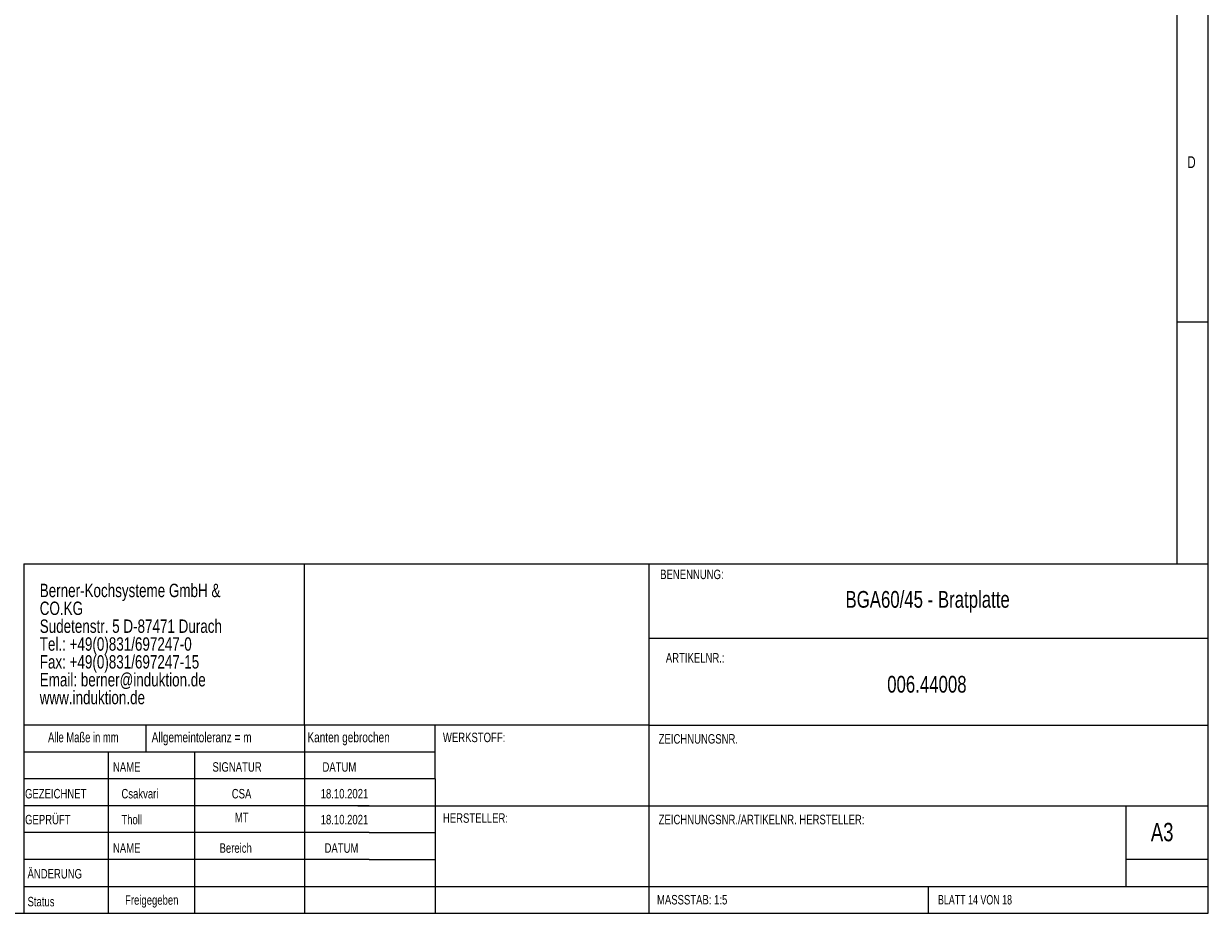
# Model space of a CAD drawing. Header units: millimetres. Extents: x 5 to 415, y 5 to 292.
# Tile 14 of 23: x 228 to 415, y 5 to 146. Entities that reach past the tile are written whole.
import ezdxf

# ---------------------------------------------------------------- set-up
doc = ezdxf.new("R2010")
doc.units = ezdxf.units.MM
doc.layers.add('ZEICHNUNG', color=7, linetype='Continuous')
doc.styles.add('SLDTEXTSTYLE0', font='TXT', dxfattribs={"width": 0.75})
doc.styles.add('SLDTEXTSTYLE1', font='TXT', dxfattribs={"width": 0.7})

# ---------------------------------------------------------------- blocks, each defined once
blk = doc.blocks.new('SW_NOTE_0')
at = {"color": 0, "linetype": 'Continuous', "lineweight": 0, "attachment_point": 1, "style": 'SLDTEXTSTYLE0'}
for s, insert, char_height in [('Berner-Kochsysteme GmbH &', (0, 2.73), 2.1167), ('CO.KG', (0, -0.09), 2.117), ('Sudetenstr. 5 D-87471 Durach', (0, -2.92), 2.1167), ('Tel.: +49(0)831/697247-0', (0, -5.74), 2.1167), ('Fax: +49(0)831/697247-15', (0, -8.56), 2.1167), ('Email: berner@induktion.de', (0, -11.38), 2.1167), ('www.induktion.de', (0, -14.2), 2.1167)]:
    blk.add_mtext(s, dxfattribs=dict(at, insert=insert, char_height=char_height))

msp = doc.modelspace()

# ---------------------------------------------------------------- linework, layer by layer
at = {"color": 7, "linetype": 'Continuous', "lineweight": 18}
for p, q in [((415, 5), (415, 292)), ((410, 287), (410, 60.25)), ((410, 98.5), (415, 98.5)), ((227.8, 60.25), (415, 60.25)), ((227.8, 60.25), (227.8, 5)), ((272.1989, 34.75), (272.1989, 60.25)), ((326.6, 60.25), (326.6, 5)), ((326.6, 48.5), (415, 48.5)), ((326.6, 34.75), (227.8, 34.75)), ((247.1636, 30.5), (247.1636, 34.75)), ((272.1989, 34.75), (272.1989, 5)), ((292.8, 26.25), (292.8, 34.75)), ((326.6, 34.75), (415, 34.75)), ((292.8, 30.5), (227.8, 30.5)), ((241.1444, 30.5), (241.1444, 5)), ((254.791, 30.5), (254.791, 5)), ((292.8, 26.25), (227.8, 26.25)), ((292.8, 26.25), (292.8, 9.25)), ((282.4, 22), (227.8, 22)), ((280.5779, 22), (415, 22)), ((402, 9.25), (402, 22)), ((282.4, 17.7499), (227.8, 17.7499)), ((282.4, 17.7499), (292.8, 17.75)), ((282.4, 13.5), (227.8, 13.5)), ((282.4, 13.5), (292.8, 13.5)), ((415, 13.5), (402, 13.5)), ((227.8, 9.25), (415, 9.25)), ((292.8, 9.25), (292.8, 5)), ((370.8, 5), (370.8, 9.25)), ((5, 5), (415, 5))]:
    msp.add_line(p, q, dxfattribs=at)

# ---------------------------------------------------------------- block references
at = {"color": 7, "linetype": 'Continuous', "lineweight": 0}
msp.add_blockref('SW_NOTE_0', (230.3372, 54.3687), dxfattribs=at)

# ---------------------------------------------------------------- texts
for s, insert, char_height, attachment_point, style in [('D', (411.6667, 124.668), 1.8521, 1, 'SLDTEXTSTYLE0'), ('BENENNUNG:', (328.3786, 59.3317), 1.5, 1, 'SLDTEXTSTYLE0'), ('BGA60/45 - Bratplatte', (370.6474, 55.9509), 2.645833, 2, 'SLDTEXTSTYLE0'), ('ARTIKELNR.:', (329.2779, 46.1364), 1.5, 1, 'SLDTEXTSTYLE0'), ('Alle Maße in mm', (237.2222, 33.6214), 1.5875, 2, 'SLDTEXTSTYLE1'), ('Allgemeintoleranz = m', (248.0211, 33.6214), 1.5875, 1, 'SLDTEXTSTYLE0'), ('Kanten gebrochen', (272.635, 33.6214), 1.5875, 1, 'SLDTEXTSTYLE0'), ('WERKSTOFF:', (294.0469, 33.5594), 1.5, 1, 'SLDTEXTSTYLE0'), ('ZEICHNUNGSNR.', (328.143, 33.3283), 1.5, 1, 'SLDTEXTSTYLE0'), ('NAME', (241.904, 28.8848), 1.5, 1, 'SLDTEXTSTYLE0'), ('SIGNATUR', (257.6317, 28.8848), 1.5, 1, 'SLDTEXTSTYLE0'), ('DATUM', (275.0147, 28.8848), 1.5, 1, 'SLDTEXTSTYLE0'), ('GEZEICHNET', (228.0121, 24.6619), 1.5, 1, 'SLDTEXTSTYLE0'), ('Csakvari', (246.1692, 24.6604), 1.4986, 2, 'SLDTEXTSTYLE0'), ('CSA', (262.2287, 24.6604), 1.4986, 2, 'SLDTEXTSTYLE0'), ('18.10.2021', (278.4943, 24.6604), 1.4986, 2, 'SLDTEXTSTYLE0'), ('GEPRÜFT', (228.0203, 20.5659), 1.5, 1, 'SLDTEXTSTYLE0'), ('Tholl', (244.868, 20.5645), 1.4986, 2, 'SLDTEXTSTYLE0'), ('MT', (262.253, 20.9026), 1.4986, 2, 'SLDTEXTSTYLE0'), ('HERSTELLER:', (294.0469, 20.8094), 1.5, 1, 'SLDTEXTSTYLE0'), ('ZEICHNUNGSNR./ARTIKELNR. HERSTELLER:', (328.143, 20.5783), 1.5, 1, 'SLDTEXTSTYLE0'), ('18.10.2021', (278.4943, 20.5645), 1.4986, 2, 'SLDTEXTSTYLE0'), ('A3', (405.921, 19.3004), 2.91042, 1, 'SLDTEXTSTYLE0'), ('NAME', (241.904, 16.0682), 1.5, 1, 'SLDTEXTSTYLE0'), ('Bereich', (258.7495, 16.0682), 1.5, 1, 'SLDTEXTSTYLE0'), ('DATUM', (275.3424, 16.0682), 1.5, 1, 'SLDTEXTSTYLE0'), ('ÄNDERUNG', (228.4068, 12.0047), 1.5, 1, 'SLDTEXTSTYLE0'), ('Status', (228.4068, 7.5996), 1.5, 1, 'SLDTEXTSTYLE0'), ('Freigegeben', (248.0381, 7.8528), 1.4986, 2, 'SLDTEXTSTYLE0'), ('MASSSTAB: 1:5', (327.874, 7.9001), 1.5, 1, 'SLDTEXTSTYLE0'), ('BLATT 14 VON 18', (372.2783, 7.9001), 1.5, 1, 'SLDTEXTSTYLE1')]:
    msp.add_mtext(s, dxfattribs=dict(at, insert=insert, char_height=char_height, attachment_point=attachment_point, style=style))
at = {"layer": 'ZEICHNUNG', "insert": (370.5276, 42.5309), "char_height": 2.64583, "attachment_point": 2, "style": 'SLDTEXTSTYLE0'}
msp.add_mtext('006.44008', dxfattribs=at)

doc.saveas('drawing.dxf')
